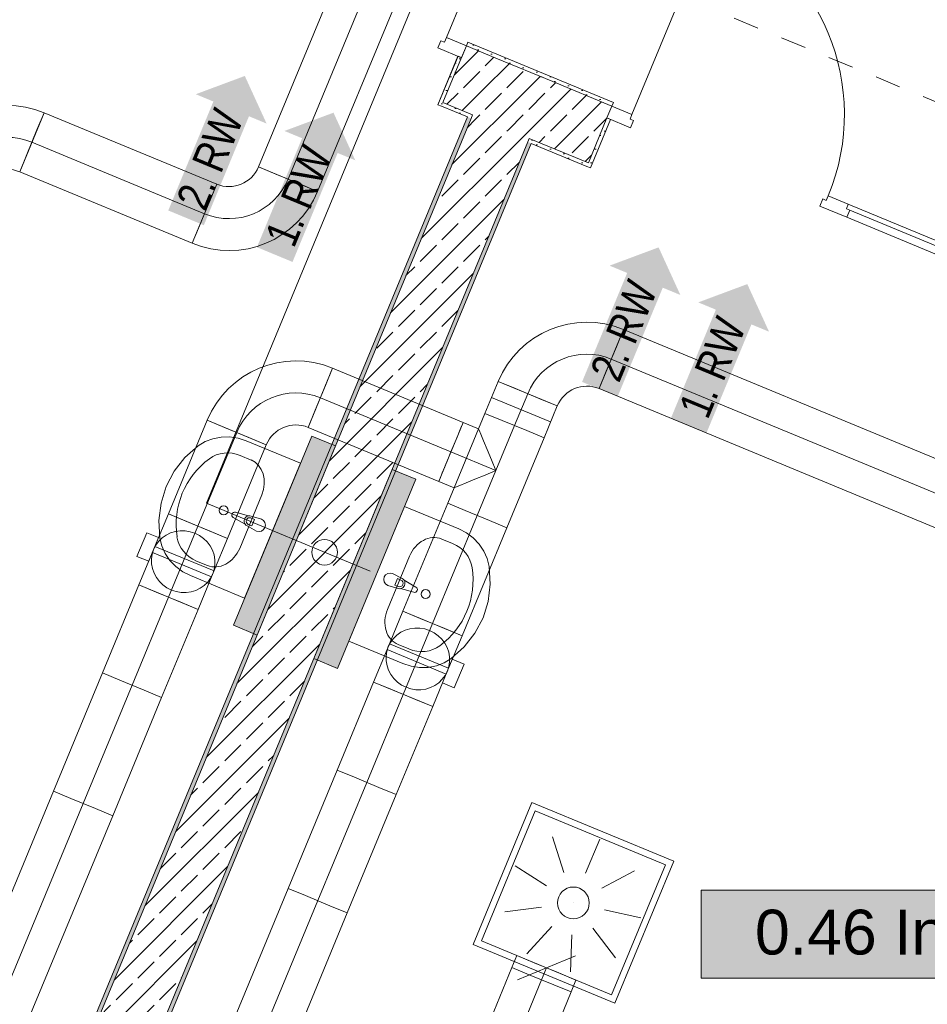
# Model space of a CAD drawing. Header units: metres. Extents: x -79 to 740, y -195 to 69.
# Tile 35 of 183: x 3.23 to 6.78, y -1.93 to 1.92. Entities that reach past the tile are written whole.
import ezdxf
from ezdxf.enums import TextEntityAlignment as Align

# ---------------------------------------------------------------- set-up
doc = ezdxf.new("R2010")
doc.units = ezdxf.units.M
doc.header["$MEASUREMENT"] = 0
doc.linetypes.add('Strichlinie_ eng', pattern=[0.115, 0.075, -0.04])
doc.linetypes.add('STRICHPUNKT2', pattern=[12.7, 6.35, -3.175, 0, -3.175])
for name, color, linetype in [('70 Entwässerung_Schmutzwasser', 7, 'Continuous'), ('70 Lüftung', 7, 'Continuous'), ('97 Brandschutz', 7, 'Continuous'), ('Neubau_10 Wand außen', 7, 'Continuous'), ('Neubau_10 Wand innen', 7, 'Continuous'), ('Neubau_30 Dach', 7, 'Continuous'), ('Neubau_50 Sanitäreinrichtung', 7, 'Continuous'), ('Neubau_80 Raum', 7, 'Continuous')]:
    doc.layers.add(name, color=color, linetype=linetype)
doc.styles.add('ERSTELLTER_STIL_1', font='ARIALN.TTF')
doc.styles.add('ERSTELLTER_STIL_2', font='ARIALN.TTF')
doc.styles.add('ERSTELLTER_STIL_3', font='arial.ttf')
pattern_1 = [(45, (0, 0), (-0.0848528, 0.0848528), []), (45, (-0.04243, 0.04243), (-0.0848528, 0.0848528), [0.09, -0.03])]
pattern_2 = [(45, (0, 0), (-0.01767767, 0.01767767), [0, -0.025])]

# ---------------------------------------------------------------- blocks, each defined once
blk = doc.blocks.new('Tür Ol 1-Fl 1S 27_2')
at = {"layer": 'Neubau_10 Wand außen', "color": 7, "linetype": 'Continuous', "lineweight": 13}
for p, q in [((0.67, 0), (0.67, 0.83)), ((-0.755, 0.015), (-0.755, 0)), ((-0.67, 0), (-0.755, 0)), ((-0.755, 0), (-0.755, -0.05)), ((-0.755, 0), (-0.755, -0.05)), ((-0.755, 0), (-0.755, -0.05)), ((-0.245, 0), (-0.67, 0)), ((-0.67, -0.02), (-0.67, 0)), ((-0.16, 0), (-0.245, 0)), ((-0.245, 0), (-0.245, -0.02)), ((-0.16, -0.02), (-0.16, 0)), ((0.67, -0.02), (0.67, 0)), ((0.67, 0), (0.755, 0)), ((0.755, 0.015), (0.755, 0)), ((0.755, 0), (0.755, -0.05)), ((0.755, 0), (0.755, -0.05)), ((0.755, 0), (0.755, -0.05)), ((-0.655, -0.02), (-0.67, -0.02)), ((-0.655, -0.05), (-0.655, -0.02)), ((-0.26, -0.02), (-0.655, -0.02)), ((-0.245, -0.02), (-0.26, -0.02)), ((-0.26, -0.02), (-0.26, -0.05)), ((-0.145, -0.02), (-0.16, -0.02)), ((-0.145, -0.05), (-0.145, -0.02)), ((0.655, -0.05), (0.655, -0.02)), ((0.655, -0.02), (0.67, -0.02)), ((-0.755, -0.05), (-0.655, -0.05)), ((-0.74, -0.05), (-0.74, -0.255)), ((-0.655, -0.05), (-0.26, -0.05)), ((-0.26, -0.05), (-0.145, -0.05)), ((0.755, -0.05), (0.655, -0.05)), ((0.74, -0.05), (0.74, -0.255)), ((-0.755, -0.255), (-0.74, -0.255)), ((0.755, -0.255), (0.74, -0.255))]:
    blk.add_line(p, q, dxfattribs=at)
at = {"layer": 'Neubau_10 Wand außen', "color": 7, "linetype": 'Continuous', "lineweight": 9}
blk.add_arc((0.67, 0), 0.83, 90, 180, dxfattribs=at)
blk = doc.blocks.new('Pfeil gerade 27')
at = {"layer": '97 Brandschutz', "linetype": 'Continuous', "lineweight": 18, "true_color": 0x60cd00}
blk.add_hatch(color=72, dxfattribs=at).paths.add_polyline_path([(0.3, 0), (0.1607, 0.1497), (0.1607, 0.0752), (-0.3, 0.0752), (-0.3, -0.0752), (0.1607, -0.0752), (0.1607, -0.1497)])
blk = doc.blocks.new('Inklusives Lernen_0.46_55_1', base_point=(32.5014, -1.1375))
at = {"layer": 'Neubau_80 Raum', "linetype": 'Continuous', "lineweight": 0, "true_color": 0x2a201c}
blk.add_hatch(color=250, dxfattribs=at).paths.add_polyline_path([(5.8928, -1.8247), (8.6904, -1.8247), (8.6904, -1.4809), (5.8928, -1.4809)])
at = {"layer": 'Neubau_80 Raum', "color": 7, "linetype": 'Continuous', "lineweight": 9, "flags": 128}
blk.add_lwpolyline([(5.8928, -1.8247), (8.6904, -1.8247), (8.6904, -1.4809), (5.8928, -1.4809)], close=True, dxfattribs=at)
at = {"layer": 'Neubau_80 Raum', "color": 7, "lineweight": 9}
for tag, height, style, p in [('DUMMY_850', 0.2, 'ERSTELLTER_STIL_1', (33.5867, 0.4022)), ('ROOM_NAME', 0.2, 'ERSTELLTER_STIL_1', (31.2514, 0.3397)), ('ROOM_NUMBER', 0.175, 'ERSTELLTER_STIL_3', (31.4161, -0.2078)), ('measuredNetAreaCode', 0.175, 'ERSTELLTER_STIL_3', (31.4161, -0.7234)), ('perimeterCode', 0.175, 'ERSTELLTER_STIL_3', (31.4161, -1.0672)), ('ceilingHeightCode', 0.175, 'ERSTELLTER_STIL_3', (31.4161, -1.4109)), ('measuredAreaCode', 0.175, 'ERSTELLTER_STIL_3', (31.4161, -1.7547)), ('DUMMY_851_0', 0.175, 'ERSTELLTER_STIL_3', (33.3469, -1.7547)), ('DUMMY_852', 0.175, 'ERSTELLTER_STIL_3', (31.4161, -2.0984)), ('DUMMY_851_1', 0.175, 'ERSTELLTER_STIL_3', (33.3469, -2.0984)), ('DUMMY_853', 0.175, 'ERSTELLTER_STIL_3', (31.4161, -2.4422)), ('DUMMY_851_2', 0.175, 'ERSTELLTER_STIL_3', (33.3469, -2.4422))]:
    blk.add_attdef(tag, text='', height=height, dxfattribs=dict(at, style=style)).set_placement(p, align=Align.TOP_LEFT)
at = {"layer": 'Neubau_80 Raum', "color": 7, "lineweight": 9, "style": 'ERSTELLTER_STIL_3'}
blk.add_attdef('stApartmentId', text='', height=0.175, dxfattribs=at).set_placement((7.2916, -1.6443), align=Align.MIDDLE_CENTER)
blk = doc.blocks.new('Waschbecken 01 27_2')
at = {"layer": 'Neubau_50 Sanitäreinrichtung', "color": 7, "linetype": 'Continuous', "lineweight": 9}
for p, q in [((0.1129, -0.0923), (-0.1129, -0.0923)), ((-0.0136, -0.0971), (-0.0136, -0.0822)), ((-0.0136, -0.0822), (0.0136, -0.0822)), ((0.0136, -0.0822), (0.0136, -0.0971)), ((-0.223, -0.1833), (-0.223, -0.2291)), ((0.223, -0.1833), (0.223, -0.2291))]:
    blk.add_line(p, q, dxfattribs=at)
at = {"layer": 'Neubau_50 Sanitäreinrichtung', "color": 7, "linetype": 'Continuous', "lineweight": 9, "flags": 128}
blk.add_lwpolyline([(-0.285, 0), (-0.285, -0.2291), (-0.2822, -0.2628), (-0.2741, -0.2955), (-0.2608, -0.326), (-0.2427, -0.3534), (-0.2205, -0.3769), (-0.1949, -0.3956), (-0.133, -0.4255), (-0.0674, -0.4438), (0, -0.45), (0.0674, -0.4438), (0.133, -0.4255), (0.1949, -0.3956), (0.2205, -0.3769), (0.2427, -0.3534), (0.2608, -0.326), (0.2741, -0.2955), (0.2822, -0.2628), (0.285, -0.2291), (0.285, 0)], close=True, dxfattribs=at)
blk.add_lwpolyline([(-0.025, -0.0573), (-0.021, -0.0993, 0.12102), (-0.0177, -0.1088), (-0.0111, -0.1617, 0.882566), (0.0111, -0.1617), (0.0177, -0.1088, 0.12102), (0.021, -0.0993), (0.025, -0.0573, 1)], format="xyb", close=True, dxfattribs=at)
at = {"layer": 'Neubau_50 Sanitäreinrichtung', "color": 7, "linetype": 'Continuous', "lineweight": 9}
blk.add_circle((0, -0.2071), 0.0175, dxfattribs=at)
for centre, radius, start, end in [((0, -0.0974), 0.0211, 212.771, 327.229), ((0, -0.0971), 0.0136, 180, 0)]:
    blk.add_arc(centre, radius, start, end, dxfattribs=at)
for centre, major_axis, ratio, start_param, end_param in [((-0.1128, -0.1833), (0.1103, 0), 0.82489, 1.570796, 3.141593), ((0.1128, -0.1833), (0.1103, 0), 0.82489, 0, 1.570796), ((-0.1129, -0.2291), (0, 0.1212), 0.908696, 1.570796, 2.644618), ((0.1129, -0.2291), (0, 0.1212), 0.908696, 3.638567, 4.712389), ((0, 0), (0, 0.3818), 0.908696, 2.644618, 3.638567)]:
    blk.add_ellipse(centre, major_axis=major_axis, ratio=ratio, start_param=start_param, end_param=end_param, dxfattribs=at)

msp = doc.modelspace()

# ---------------------------------------------------------------- hatches: boundary and pattern name
at = {"layer": 'Neubau_10 Wand außen', "linetype": 'Continuous', "lineweight": 0, "true_color": 0x000000}
h = msp.add_hatch(dxfattribs=at)
h.set_pattern_fill('Beton_Stahlbeton_0001', color=18, style=0, pattern_type=2)
h.set_pattern_definition(pattern_1)
h.paths.add_polyline_path([(4.8834, 1.5964), (4.9989, 1.5486), (5.0907, 1.7703), (4.9753, 1.8182), (4.9561, 1.772)])
h = msp.add_hatch(dxfattribs=at)
h.set_pattern_fill('Gips_0001', color=18, style=0, pattern_type=2)
h.set_pattern_definition(pattern_2)
h.paths.add_polyline_path([(4.9753, 1.8182), (5.5434, 1.5828), (5.5492, 1.5967), (4.981, 1.832)])
h = msp.add_hatch(dxfattribs=at)
h.set_pattern_fill('Gips_0001', color=18, style=0, pattern_type=2)
h.set_pattern_definition(pattern_2)
h.paths.add_polyline_path([(4.8638, 1.5883), (4.8777, 1.5826), (4.8834, 1.5964), (4.9561, 1.772), (4.9423, 1.7777)])
h = msp.add_hatch(dxfattribs=at)
h.set_pattern_fill('Beton_Stahlbeton_0001', color=18, style=0, pattern_type=2)
h.set_pattern_definition(pattern_1)
h.paths.add_polyline_path([(5.3125, 1.6785), (5.0907, 1.7703), (4.9989, 1.5486), (5.2206, 1.4567)])
h = msp.add_hatch(dxfattribs=at)
h.set_pattern_fill('Beton_Stahlbeton_0001', color=18, style=0, pattern_type=2)
h.set_pattern_definition(pattern_1)
h.paths.add_polyline_path([(5.3125, 1.6785), (5.2206, 1.4567), (5.4516, 1.3611), (5.5243, 1.5366), (5.5434, 1.5828)])
h = msp.add_hatch(dxfattribs=at)
h.set_pattern_fill('Gips_0001', color=18, style=0, pattern_type=2)
h.set_pattern_definition(pattern_2)
h.paths.add_polyline_path([(4.8777, 1.5826), (4.9793, 1.5405), (4.985, 1.5543), (4.8834, 1.5964)])
h = msp.add_hatch(dxfattribs=at)
h.set_pattern_fill('Gips_0001', color=18, style=0, pattern_type=2)
h.set_pattern_definition(pattern_2)
h.paths.add_polyline_path([(4.9793, 1.5405), (1.0166, -8.0263), (1.0305, -8.032), (4.9932, 1.5347)])
h = msp.add_hatch(dxfattribs=at)
h.set_pattern_fill('Gips_0001', color=18, style=0, pattern_type=2)
h.set_pattern_definition(pattern_2)
h.paths.add_polyline_path([(4.9989, 1.5486), (4.985, 1.5543), (4.9793, 1.5405), (4.9932, 1.5347)])
h = msp.add_hatch(dxfattribs=at)
h.set_pattern_fill('Beton_Stahlbeton_0001', color=18, style=0, pattern_type=2)
h.set_pattern_definition(pattern_1)
h.paths.add_polyline_path([(5.2206, 1.4567), (4.9989, 1.5486), (4.9932, 1.5347), (5.2149, 1.4429)])
h = msp.add_hatch(dxfattribs=at)
h.set_pattern_fill('Beton_Stahlbeton_0001', color=18, style=0, pattern_type=2)
h.set_pattern_definition(pattern_1)
h.paths.add_polyline_path([(4.9932, 1.5347), (1.0305, -8.032), (1.2522, -8.1239), (5.2149, 1.4429)])
h = msp.add_hatch(dxfattribs=at)
h.set_pattern_fill('Gips_0001', color=18, style=0, pattern_type=2)
h.set_pattern_definition(pattern_2)
h.paths.add_polyline_path([(5.4597, 1.3415), (5.5382, 1.5309), (5.5243, 1.5366), (5.4516, 1.3611), (5.4459, 1.3472)])
h = msp.add_hatch(dxfattribs=at)
h.set_pattern_fill('Gips_0001', color=18, style=0, pattern_type=2)
h.set_pattern_definition(pattern_2)
h.paths.add_polyline_path([(1.2661, -8.1296), (5.2287, 1.4371), (5.2149, 1.4429), (1.2522, -8.1239)])
h = msp.add_hatch(dxfattribs=at)
h.set_pattern_fill('Gips_0001', color=18, style=0, pattern_type=2)
h.set_pattern_definition(pattern_2)
h.paths.add_polyline_path([(5.2345, 1.451), (5.2206, 1.4567), (5.2149, 1.4429), (5.2287, 1.4371)])
h = msp.add_hatch(dxfattribs=at)
h.set_pattern_fill('Gips_0001', color=18, style=0, pattern_type=2)
h.set_pattern_definition(pattern_2)
h.paths.add_polyline_path([(5.2345, 1.451), (5.2287, 1.4371), (5.4459, 1.3472), (5.4516, 1.3611)])
at = {"layer": 'Neubau_10 Wand innen', "linetype": 'Continuous', "lineweight": 13}
for points in [[(4.157, -0.4839), (4.0646, -0.4457), (4.3708, 0.2934), (4.4631, 0.2552)], [(4.4711, -0.6141), (4.3787, -0.5758), (4.6849, 0.1633), (4.7773, 0.125)]]:
    msp.add_hatch(color=9, dxfattribs=at).paths.add_polyline_path(points)

# ---------------------------------------------------------------- linework, layer by layer
at = {"layer": '70 Entwässerung_Schmutzwasser', "color": 34, "linetype": 'Continuous', "lineweight": 18, "true_color": 0xa85100}
for p, q in [((3.959, 0.031), (12.3142, 20.2022)), ((4.5986, -0.2339), (3.959, 0.031))]:
    msp.add_line(p, q, dxfattribs=at)
msp.add_circle((4.4209, -0.1603), 0.05, dxfattribs=at)
at = {"layer": '70 Lüftung', "color": 36, "linetype": 'Continuous', "lineweight": 18, "true_color": 0x7e4100}
for p, q in [((4.8036, 2.8921), (4.1629, 1.3454)), ((4.3939, 1.2497), (5.0346, 2.7964)), ((3.2297, 1.3261), (3.3253, 1.557)), ((3.3253, 1.557), (3.2973, 1.4894)), ((3.9996, 1.2777), (3.3253, 1.557)), ((3.2973, 1.4894), (3.2577, 1.3937)), ((3.2577, 1.3937), (3.2297, 1.3261)), ((3.2297, 1.3261), (3.9039, 1.0468)), ((4.1629, 1.3454), (4.3939, 1.2497)), ((4.2306, 1.3174), (4.1629, 1.3454)), ((4.3263, 1.2777), (4.2306, 1.3174)), ((3.9996, 1.2777), (3.9039, 1.0468)), ((3.9996, 1.2777), (3.9716, 1.2101)), ((4.3939, 1.2497), (4.3263, 1.2777)), ((3.9716, 1.2101), (3.932, 1.1144)), ((3.932, 1.1144), (3.9039, 1.0468))]:
    msp.add_line(p, q, dxfattribs=at)
at = {"layer": '70 Lüftung', "color": 36, "linetype": 'STRICHPUNKT2', "lineweight": 18, "true_color": 0x7e4100}
for p, q in [((4.2784, 1.2975), (4.9191, 2.8442)), ((3.9518, 1.1622), (3.2775, 1.4415))]:
    msp.add_line(p, q, dxfattribs=at)
at = {"layer": '70 Lüftung', "color": 70, "linetype": 'Continuous', "lineweight": 18, "true_color": 0x73ff00}
for p, q in [((5.4934, 0.4791), (5.5891, 0.7101)), ((5.5891, 0.7101), (5.5611, 0.6424)), ((8.5919, -0.5337), (5.5891, 0.7101)), ((5.5611, 0.6424), (5.5215, 0.5468)), ((4.3566, 0.3276), (4.4523, 0.5586)), ((4.4243, 0.491), (4.4523, 0.5586)), ((4.9626, 0.3472), (4.4523, 0.5586)), ((5.5215, 0.5468), (5.4934, 0.4791)), ((5.0991, 0.5071), (5.0475, 0.3824)), ((5.3301, 0.4115), (5.0991, 0.5071)), ((5.0991, 0.5071), (5.1668, 0.4791)), ((4.3846, 0.3953), (4.4243, 0.491)), ((5.1668, 0.4791), (5.2625, 0.4395)), ((5.4934, 0.4791), (8.4962, -0.7647)), ((5.0733, 0.4448), (5.3043, 0.3491)), ((5.2625, 0.4395), (5.3301, 0.4115)), ((4.3566, 0.3276), (4.3846, 0.3953)), ((5.2784, 0.2867), (5.3301, 0.4115)), ((3.9623, 0.3557), (3.8105, -0.0108)), ((4.1933, 0.26), (3.9623, 0.3557)), ((4.03, 0.3276), (3.9623, 0.3557)), ((5.0475, 0.3824), (4.9021, 0.0313)), ((4.9345, 0.2796), (4.9626, 0.3472)), ((4.9626, 0.3472), (4.9609, 0.3433)), ((5.0226, 0.3224), (4.9626, 0.3472)), ((5.0475, 0.3824), (5.1151, 0.3544)), ((5.0475, 0.3824), (5.1151, 0.3544)), ((5.1151, 0.3544), (5.2108, 0.3148)), ((5.1151, 0.3544), (5.2108, 0.3148)), ((4.1256, 0.288), (4.03, 0.3276)), ((4.3566, 0.3276), (4.8669, 0.1163)), ((4.9485, 0.3134), (4.9386, 0.2895)), ((4.9561, 0.3318), (4.9485, 0.3134)), ((4.9609, 0.3433), (4.9561, 0.3318)), ((5.0226, 0.3224), (5.0249, 0.3168)), ((5.0249, 0.3168), (5.0317, 0.3005)), ((5.2108, 0.3148), (5.2784, 0.2867)), ((5.2108, 0.3148), (5.2784, 0.2867)), ((4.1933, 0.26), (4.1256, 0.288)), ((4.8949, 0.1839), (4.9345, 0.2796)), ((4.9386, 0.2895), (4.9271, 0.2616)), ((5.0317, 0.3005), (5.0424, 0.2745)), ((5.0424, 0.2745), (5.0564, 0.2407)), ((5.133, -0.0643), (5.2784, 0.2867)), ((4.0415, -0.1065), (4.1933, 0.26)), ((4.9147, 0.2318), (4.9023, 0.2019)), ((4.9271, 0.2616), (4.9147, 0.2318)), ((5.0564, 0.2407), (5.0727, 0.2013)), ((4.9023, 0.2019), (4.8908, 0.174)), ((5.0727, 0.2013), (5.0903, 0.159)), ((4.8669, 0.1163), (4.8949, 0.1839)), ((4.8908, 0.174), (4.8809, 0.1501)), ((5.0903, 0.159), (5.048, 0.1415)), ((4.8685, 0.1202), (4.8669, 0.1163)), ((4.9269, 0.0914), (4.8669, 0.1163)), ((4.8733, 0.1317), (4.8685, 0.1202)), ((4.8809, 0.1501), (4.8733, 0.1317)), ((5.0086, 0.1252), (4.9748, 0.1112)), ((5.048, 0.1415), (5.0086, 0.1252)), ((4.9325, 0.0937), (4.9269, 0.0914)), ((4.9488, 0.1005), (4.9325, 0.0937)), ((4.9748, 0.1112), (4.9488, 0.1005)), ((4.9021, 0.0313), (4.7273, -0.3905)), ((4.9021, 0.0313), (4.9697, 0.0033)), ((4.9697, 0.0033), (4.9021, 0.0313)), ((4.9697, 0.0033), (5.0654, -0.0363)), ((5.0654, -0.0363), (4.9697, 0.0033)), ((3.8782, -0.0388), (3.8105, -0.0108)), ((5.0654, -0.0363), (5.133, -0.0643)), ((5.133, -0.0643), (5.0654, -0.0363)), ((3.9739, -0.0784), (3.8782, -0.0388)), ((4.9583, -0.4862), (5.133, -0.0643)), ((4.0415, -0.1065), (3.9739, -0.0784)), ((3.6957, -0.288), (3.5533, -0.6318)), ((3.6957, -0.288), (3.7634, -0.316)), ((3.7634, -0.316), (3.859, -0.3556)), ((3.7843, -0.7274), (3.9267, -0.3836)), ((3.859, -0.3556), (3.9267, -0.3836)), ((4.795, -0.4186), (4.7273, -0.3905)), ((4.8906, -0.4582), (4.795, -0.4186)), ((4.9583, -0.4862), (4.8906, -0.4582)), ((3.5533, -0.6318), (3.362, -1.0937)), ((3.5533, -0.6318), (3.621, -0.6598)), ((3.5533, -0.6318), (3.621, -0.6598)), ((3.621, -0.6598), (3.7166, -0.6994)), ((3.621, -0.6598), (3.7166, -0.6994)), ((4.6125, -0.6677), (4.4701, -1.0115)), ((4.6802, -0.6957), (4.6125, -0.6677)), ((3.593, -1.1894), (3.7843, -0.7274)), ((3.7166, -0.6994), (3.7843, -0.7274)), ((3.7166, -0.6994), (3.7843, -0.7274)), ((4.7758, -0.7353), (4.6802, -0.6957)), ((4.7011, -1.1072), (4.8435, -0.7634)), ((4.8435, -0.7634), (4.7758, -0.7353)), ((4.4701, -1.0115), (4.2788, -1.4734)), ((4.5378, -1.0395), (4.4701, -1.0115)), ((4.5378, -1.0395), (4.4701, -1.0115)), ((4.6334, -1.0791), (4.5378, -1.0395)), ((4.6334, -1.0791), (4.5378, -1.0395)), ((3.362, -1.0937), (2.9517, -2.0843)), ((3.362, -1.0937), (3.4296, -1.1217)), ((3.362, -1.0937), (3.4296, -1.1217)), ((4.5097, -1.5691), (4.7011, -1.1072)), ((4.7011, -1.1072), (4.6334, -1.0791)), ((4.7011, -1.1072), (4.6334, -1.0791)), ((3.4296, -1.1217), (3.5253, -1.1613)), ((3.4296, -1.1217), (3.5253, -1.1613)), ((3.1826, -2.1799), (3.593, -1.1894)), ((3.5253, -1.1613), (3.593, -1.1894)), ((3.5253, -1.1613), (3.593, -1.1894)), ((4.2788, -1.4734), (3.8685, -2.464)), ((4.2788, -1.4734), (4.3464, -1.5015)), ((4.3464, -1.5015), (4.2788, -1.4734)), ((4.3464, -1.5015), (4.4421, -1.5411)), ((4.4421, -1.5411), (4.3464, -1.5015)), ((4.0994, -2.5597), (4.5097, -1.5691)), ((4.4421, -1.5411), (4.5097, -1.5691)), ((4.5097, -1.5691), (4.4421, -1.5411))]:
    msp.add_line(p, q, dxfattribs=at)
at = {"layer": '70 Lüftung', "color": 70, "linetype": 'STRICHPUNKT2', "lineweight": 18, "true_color": 0x73ff00}
for p, q in [((8.5441, -0.6492), (5.5413, 0.5946)), ((4.4044, 0.4431), (4.9147, 0.2318)), ((5.163, 0.3346), (5.2146, 0.4593)), ((3.926, -0.0586), (4.0778, 0.3078)), ((5.0175, -0.0165), (5.163, 0.3346)), ((5.0903, 0.159), (4.9147, 0.2318)), ((4.8428, -0.4384), (5.0175, -0.0165)), ((3.8112, -0.3358), (3.6688, -0.6796)), ((3.6688, -0.6796), (3.4775, -1.1415)), ((4.5856, -1.0593), (4.728, -0.7155)), ((4.3942, -1.5213), (4.5856, -1.0593)), ((3.4775, -1.1415), (3.0672, -2.1321)), ((4.3942, -1.5213), (3.9839, -2.5118))]:
    msp.add_line(p, q, dxfattribs=at)
at = {"layer": '70 Lüftung', "color": 253, "linetype": 'Continuous', "lineweight": 18, "true_color": 0xaaaaaa}
for p, q in [((3.7577, -0.1383), (3.8105, -0.0108)), ((3.8105, -0.0108), (4.0415, -0.1065)), ((3.8379, -0.0794), (3.8571, -0.0767)), ((3.8571, -0.0767), (3.8766, -0.077)), ((3.7261, -0.084), (3.6878, -0.1764)), ((3.7261, -0.084), (3.7723, -0.1032)), ((3.7723, -0.1032), (3.734, -0.1956)), ((3.773, -0.1175), (3.7866, -0.1043)), ((3.7866, -0.1043), (3.8022, -0.0933)), ((3.8022, -0.0933), (3.8194, -0.085)), ((3.8194, -0.085), (3.8379, -0.0794)), ((3.8766, -0.077), (3.8959, -0.0802)), ((3.8959, -0.0802), (3.9145, -0.0863)), ((3.9145, -0.0863), (3.932, -0.0952)), ((3.932, -0.0952), (3.948, -0.1066)), ((3.948, -0.1066), (3.962, -0.1201)), ((3.9887, -0.234), (4.0415, -0.1065)), ((3.6957, -0.288), (3.7577, -0.1383)), ((3.7474, -0.1673), (3.7531, -0.1494)), ((3.7511, -0.1542), (3.7551, -0.1446)), ((3.7531, -0.1494), (3.7617, -0.1326)), ((3.7551, -0.1446), (3.7579, -0.1378)), ((3.9889, -0.2335), (3.7579, -0.1378)), ((3.7617, -0.1326), (3.773, -0.1175)), ((3.962, -0.1201), (3.9736, -0.1356)), ((3.9736, -0.1356), (3.9827, -0.1526)), ((3.9827, -0.1526), (3.989, -0.1707)), ((3.6878, -0.1764), (3.734, -0.1956)), ((3.7446, -0.186), (3.7474, -0.1673)), ((3.7449, -0.2049), (3.7446, -0.186)), ((3.7483, -0.1609), (3.7511, -0.1542)), ((3.7483, -0.1609), (3.9793, -0.2566)), ((3.989, -0.1707), (3.9924, -0.1895)), ((3.9924, -0.1895), (3.9926, -0.2084)), ((3.7482, -0.2237), (3.7449, -0.2049)), ((3.7545, -0.2418), (3.7482, -0.2237)), ((3.9899, -0.2271), (3.9841, -0.245)), ((3.9926, -0.2084), (3.9899, -0.2271)), ((3.7636, -0.2588), (3.7545, -0.2418)), ((3.7753, -0.2743), (3.7636, -0.2588)), ((3.9267, -0.3836), (3.9887, -0.234)), ((3.9755, -0.2618), (3.9643, -0.277)), ((3.9841, -0.245), (3.9755, -0.2618)), ((3.9793, -0.2566), (3.9821, -0.2498)), ((3.9821, -0.2498), (3.9861, -0.2403)), ((3.9861, -0.2403), (3.9889, -0.2335)), ((3.6957, -0.288), (3.9267, -0.3836)), ((3.7893, -0.2879), (3.7753, -0.2743)), ((3.8052, -0.2992), (3.7893, -0.2879)), ((3.8227, -0.3081), (3.8052, -0.2992)), ((3.9351, -0.3011), (3.9178, -0.3094)), ((3.9507, -0.2902), (3.9351, -0.3011)), ((3.9643, -0.277), (3.9507, -0.2902)), ((3.8413, -0.3142), (3.8227, -0.3081)), ((3.8606, -0.3174), (3.8413, -0.3142)), ((3.8801, -0.3177), (3.8606, -0.3174)), ((3.8993, -0.315), (3.8801, -0.3177)), ((3.9178, -0.3094), (3.8993, -0.315)), ((4.7273, -0.3905), (4.6653, -0.5402)), ((4.9583, -0.4862), (4.7273, -0.3905)), ((4.7362, -0.4647), (4.7547, -0.4591)), ((4.7547, -0.4591), (4.7739, -0.4565)), ((4.7739, -0.4565), (4.7934, -0.4567)), ((4.7934, -0.4567), (4.8127, -0.46)), ((4.8127, -0.46), (4.8313, -0.4661)), ((4.6785, -0.5124), (4.6898, -0.4972)), ((4.6898, -0.4972), (4.7033, -0.484)), ((4.7033, -0.484), (4.719, -0.4731)), ((4.719, -0.4731), (4.7362, -0.4647)), ((4.8313, -0.4661), (4.8488, -0.4749)), ((4.8488, -0.4749), (4.8648, -0.4863)), ((4.8648, -0.4863), (4.8787, -0.4999)), ((4.8787, -0.4999), (4.8904, -0.5154)), ((4.9583, -0.4862), (4.8963, -0.6359)), ((4.6641, -0.547), (4.6699, -0.5291)), ((4.6679, -0.5339), (4.6651, -0.5407)), ((4.6719, -0.5243), (4.6679, -0.5339)), ((4.6699, -0.5291), (4.6785, -0.5124)), ((4.6747, -0.5176), (4.6719, -0.5243)), ((4.9057, -0.6132), (4.6747, -0.5176)), ((4.8904, -0.5154), (4.8995, -0.5324)), ((4.8995, -0.5324), (4.9058, -0.5505)), ((4.6653, -0.5402), (4.6125, -0.6677)), ((4.6614, -0.5657), (4.6641, -0.547)), ((4.6616, -0.5847), (4.6614, -0.5657)), ((4.6651, -0.5407), (4.8961, -0.6363)), ((4.9058, -0.5505), (4.9091, -0.5692)), ((4.9091, -0.5692), (4.9094, -0.5882)), ((4.665, -0.6034), (4.6616, -0.5847)), ((4.6713, -0.6215), (4.665, -0.6034)), ((4.8817, -0.671), (4.92, -0.5786)), ((4.9066, -0.6069), (4.9009, -0.6248)), ((4.9057, -0.6132), (4.9029, -0.62)), ((4.9094, -0.5882), (4.9066, -0.6069)), ((4.9662, -0.5977), (4.92, -0.5786)), ((4.9279, -0.6901), (4.9662, -0.5977)), ((4.6804, -0.6385), (4.6713, -0.6215)), ((4.692, -0.654), (4.6804, -0.6385)), ((4.8963, -0.6359), (4.8435, -0.7634)), ((4.8923, -0.6415), (4.881, -0.6567)), ((4.9009, -0.6248), (4.8923, -0.6415)), ((4.8989, -0.6296), (4.8961, -0.6363)), ((4.9029, -0.62), (4.8989, -0.6296)), ((4.8435, -0.7634), (4.6125, -0.6677)), ((4.706, -0.6676), (4.692, -0.654)), ((4.722, -0.679), (4.706, -0.6676)), ((4.7395, -0.6878), (4.722, -0.679)), ((4.7581, -0.6939), (4.7395, -0.6878)), ((4.8346, -0.6892), (4.8161, -0.6948)), ((4.8518, -0.6808), (4.8346, -0.6892)), ((4.8674, -0.6699), (4.8518, -0.6808)), ((4.881, -0.6567), (4.8674, -0.6699)), ((4.9279, -0.6901), (4.8817, -0.671)), ((4.7774, -0.6972), (4.7581, -0.6939)), ((4.7969, -0.6975), (4.7774, -0.6972)), ((4.8161, -0.6948), (4.7969, -0.6975)), ((5.0011, -1.6925), (5.2307, -1.1381)), ((5.2307, -1.1381), (5.785, -1.3677)), ((5.0337, -1.6789), (5.2442, -1.1708)), ((5.2442, -1.1708), (5.7524, -1.3813)), ((5.3119, -1.2726), (5.3555, -1.4109)), ((5.4964, -1.2807), (5.4409, -1.4146)), ((5.5419, -1.8894), (5.7524, -1.3813)), ((5.5554, -1.9221), (5.785, -1.3677)), ((5.1653, -1.385), (5.2876, -1.4629)), ((5.6325, -1.4054), (5.5039, -1.4724)), ((5.3931, -1.5301), (5.3931, -1.5301)), ((5.1254, -1.5653), (5.2691, -1.5464)), ((5.6567, -1.5885), (5.5151, -1.5572)), ((5.2106, -1.7292), (5.3086, -1.6223)), ((5.5574, -1.7443), (5.4691, -1.6293)), ((5.0011, -1.6925), (5.5554, -1.9221)), ((5.0337, -1.6789), (5.5419, -1.8894)), ((5.3813, -1.7998), (5.3876, -1.655)), ((5.1723, -1.7363), (5.1532, -1.7825)), ((5.1723, -1.7363), (5.24, -1.7644)), ((5.1746, -1.8311), (5.401, -1.7373)), ((5.24, -1.7644), (5.3356, -1.804)), ((5.1532, -1.7825), (5.2208, -1.8106)), ((5.3356, -1.804), (5.4033, -1.832)), ((5.2208, -1.8106), (5.3165, -1.8502)), ((5.3842, -1.8782), (5.4033, -1.832)), ((5.3165, -1.8502), (5.3842, -1.8782))]:
    msp.add_line(p, q, dxfattribs=at)
at = {"layer": '70 Lüftung', "color": 253, "linetype": 'STRICHPUNKT2', "lineweight": 18, "true_color": 0xaaaaaa}
for p, q in [((3.926, -0.0586), (3.8112, -0.3358)), ((4.728, -0.7155), (4.8428, -0.4384)), ((5.2687, -1.8304), (5.2878, -1.7842))]:
    msp.add_line(p, q, dxfattribs=at)
at = {"layer": '70 Lüftung', "color": 5, "linetype": 'Continuous', "lineweight": 18}
for p, q in [((5.1532, -1.7825), (4.8925, -2.4119)), ((5.2208, -1.8106), (5.1532, -1.7825)), ((5.3165, -1.8502), (5.2208, -1.8106)), ((5.1235, -2.5076), (5.3842, -1.8782)), ((5.3842, -1.8782), (5.3165, -1.8502))]:
    msp.add_line(p, q, dxfattribs=at)
at = {"layer": '70 Lüftung', "color": 5, "linetype": 'STRICHPUNKT2', "lineweight": 18}
msp.add_line((5.008, -2.4598), (5.2687, -1.8304), dxfattribs=at)
at = {"layer": '70 Lüftung', "color": 253, "linetype": 'Continuous', "lineweight": 18, "true_color": 0xaaaaaa}
msp.add_circle((5.3931, -1.5301), 0.062, dxfattribs=at)
at = {"layer": '70 Lüftung', "color": 36, "linetype": 'Continuous', "lineweight": 18, "true_color": 0x7e4100}
for centre, radius, start, end in [((3.1818, 1.2106), 0.375, 67.5, 157.5), ((3.1818, 1.2106), 0.125, 67.5, 157.5), ((4.0474, 1.3932), 0.125, 247.5, 337.5), ((4.0474, 1.3932), 0.375, 247.5, 337.5)]:
    msp.add_arc(centre, radius, start, end, dxfattribs=at)
at = {"layer": '70 Lüftung', "color": 36, "linetype": 'STRICHPUNKT2', "lineweight": 18, "true_color": 0x7e4100}
for centre, start, end in [((3.1818, 1.2106), 67.5, 157.5), ((4.0474, 1.3932), 247.5, 337.5)]:
    msp.add_arc(centre, 0.25, start, end, dxfattribs=at)
at = {"layer": '70 Lüftung', "color": 70, "linetype": 'Continuous', "lineweight": 18, "true_color": 0x73ff00}
for centre, radius in [((5.4456, 0.3636), 0.375), ((4.3088, 0.2121), 0.375), ((5.4456, 0.3636), 0.125), ((4.3088, 0.2121), 0.125)]:
    msp.add_arc(centre, radius, 67.5, 157.5, dxfattribs=at)
at = {"layer": '70 Lüftung', "color": 70, "linetype": 'STRICHPUNKT2', "lineweight": 18, "true_color": 0x73ff00}
for centre in [(5.4456, 0.3636), (4.3088, 0.2121)]:
    msp.add_arc(centre, 0.25, 67.5, 157.5, dxfattribs=at)
at = {"layer": 'Neubau_10 Wand außen', "color": 7, "linetype": 'Continuous', "lineweight": 13}
for p, q in [((4.9753, 1.8182), (4.9561, 1.772)), ((4.981, 1.832), (4.9753, 1.8182)), ((5.0907, 1.7703), (4.9753, 1.8182)), ((4.9423, 1.7777), (4.8638, 1.5883)), ((4.8834, 1.5964), (4.9561, 1.772)), ((4.9561, 1.772), (4.9423, 1.7777)), ((5.3125, 1.6785), (5.0907, 1.7703)), ((5.5434, 1.5828), (5.3125, 1.6785)), ((4.8777, 1.5826), (4.8638, 1.5883)), ((4.8834, 1.5964), (4.9989, 1.5486)), ((5.5434, 1.5828), (5.5243, 1.5366)), ((5.5492, 1.5967), (5.5434, 1.5828)), ((4.9989, 1.5486), (4.9932, 1.5347)), ((4.9989, 1.5486), (4.9932, 1.5347)), ((4.9932, 1.5347), (1.0305, -8.032)), ((5.4516, 1.3611), (5.5243, 1.5366)), ((5.5382, 1.5309), (5.4597, 1.3415)), ((5.5243, 1.5366), (5.5382, 1.5309)), ((1.2522, -8.1239), (5.2149, 1.4429)), ((5.2149, 1.4429), (5.2206, 1.4567)), ((5.2149, 1.4429), (5.2206, 1.4567)), ((5.2206, 1.4567), (5.4516, 1.3611)), ((5.4459, 1.3472), (5.4597, 1.3415))]:
    msp.add_line(p, q, dxfattribs=at)
at = {"layer": 'Neubau_10 Wand außen', "color": 7, "linetype": 'Continuous', "lineweight": 13, "flags": 128}
for points in [[(5.5492, 1.5967), (4.981, 1.832)], [(4.8777, 1.5826), (4.9793, 1.5405)], [(4.9793, 1.5405), (1.0166, -8.0263)], [(1.2661, -8.1296), (5.2287, 1.4371)], [(5.2287, 1.4371), (5.4459, 1.3472)]]:
    msp.add_lwpolyline(points, dxfattribs=at)
at = {"layer": 'Neubau_10 Wand innen', "color": 7, "linetype": 'Continuous', "lineweight": 9, "flags": 128}
for points in [[(4.157, -0.4839), (4.0646, -0.4457), (4.3708, 0.2934), (4.4631, 0.2552)], [(4.4711, -0.6141), (4.3787, -0.5758), (4.6849, 0.1633), (4.7773, 0.125)]]:
    msp.add_lwpolyline(points, close=True, dxfattribs=at)
at = {"layer": 'Neubau_30 Dach', "color": 7, "linetype": 'Strichlinie_ eng', "lineweight": 9}
msp.add_line((13.3198, -1.0971), (-2.8915, 5.6179), dxfattribs=at)

# ---------------------------------------------------------------- block references
at = {"layer": '97 Brandschutz', "color": 7, "linetype": 'Continuous', "lineweight": 13, "xscale": -1, "rotation": 247.4999984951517}
for p in [(3.9945, 1.4234), (4.341, 1.2799), (5.6113, 0.7537), (5.9578, 0.6102)]:
    msp.add_blockref('Pfeil gerade 27', p, dxfattribs=at)
at = {"layer": 'Neubau_10 Wand außen', "color": 7, "linetype": 'Continuous', "lineweight": 13, "rotation": 337.5000000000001}
msp.add_blockref('Tür Ol 1-Fl 1S 27_2', (4.2777, 2.1071), dxfattribs=at)
at = {"layer": 'Neubau_10 Wand außen', "color": 7, "linetype": 'Continuous', "lineweight": 13, "xscale": -1, "rotation": 337.5000000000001}
msp.add_blockref('Tür Ol 1-Fl 1S 27_2', (6.241, 1.2939), dxfattribs=at)
at = {"layer": 'Neubau_50 Sanitäreinrichtung', "color": 7, "linetype": 'Continuous', "lineweight": 13, "xscale": -1, "rotation": 247.4999999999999}
msp.add_blockref('Waschbecken 01 27_2', (4.2177, -0.0761), dxfattribs=at)
at = {"layer": 'Neubau_50 Sanitäreinrichtung', "color": 7, "linetype": 'Continuous', "lineweight": 13, "rotation": 67.50000000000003}
msp.add_blockref('Waschbecken 01 27_2', (4.6242, -0.2445), dxfattribs=at)
at = {"layer": 'Neubau_80 Raum', "color": 7, "linetype": 'Continuous', "lineweight": 13}
ref = msp.add_blockref('Inklusives Lernen_0.46_55_1', (32.5014, -1.1375), dxfattribs=at)
ref.add_attrib('stApartmentId', ' 0.46 Inklusives Lernen', dxfattribs={"color": 7, "lineweight": 9, "height": 0.175, "style": 'ERSTELLTER_STIL_3'}).set_placement((7.2916, -1.6443), align=Align.MIDDLE_CENTER)

# ---------------------------------------------------------------- texts
at = {"layer": '97 Brandschutz', "color": 7, "linetype": 'Continuous', "lineweight": 9, "char_height": 0.125, "attachment_point": 1, "rotation": 67.5, "style": 'ERSTELLTER_STIL_2'}
for s, insert in [('\\A1;{\\pql;\\fArial Narrow|b0|i0|c0|p0;\\W1.000000;2\\fArial Narrow|b0|i0|c0|p0;\\W1.000000;. RW}', (3.8387, 1.2152)), ('\\A1;{\\pql;\\fArial Narrow|b0|i0|c0|p0;\\W1.000000;1. RW}', (4.1851, 1.0717)), ('\\A1;{\\pql;\\fArial Narrow|b0|i0|c0|p0;\\W1.000000;2\\fArial Narrow|b0|i0|c0|p0;\\W1.000000;. RW}', (5.4555, 0.5455)), ('\\A1;{\\pql;\\fArial Narrow|b0|i0|c0|p0;\\W1.000000;1. RW}', (5.8019, 0.402))]:
    msp.add_mtext(s, dxfattribs=dict(at, insert=insert))

doc.saveas('drawing.dxf')
